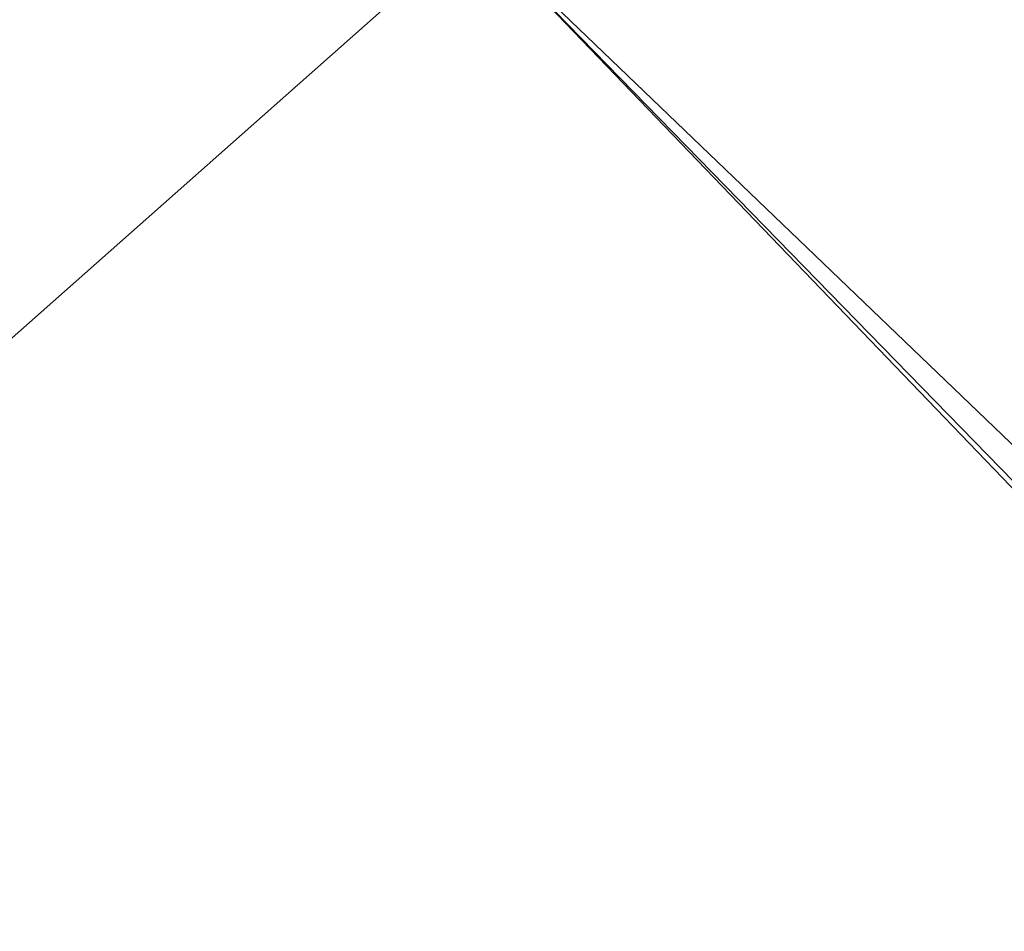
# Model space of a CAD drawing. Header units: millimetres. Extents: x -5 to 485, y -5 to 485.
# Tile 26 of 256: x 57.41619 to 57.42214, y 78.24756 to 78.25307. Entities that reach past the tile are written whole.
import ezdxf

# ---------------------------------------------------------------- set-up
doc = ezdxf.new("R2010")
doc.units = ezdxf.units.MM
doc.header["$LTSCALE"] = 25.4
doc.layers.get('0').update_dxf_attribs({"true_color": 0xff5454})

# ---------------------------------------------------------------- blocks, each defined once
blk = doc.blocks.new('AGNES-ROUND-LED-8205-8208-8187-8184.STL#2')
at = {"color": 18, "true_color": 0x000000}
mesh = blk.add_polyface(dxfattribs=at)
corners = [(44.9915237, 93.4744492, -33.8770561), (56.8709984, 77.7681885, -33.1450081), (44.4062958, 93.034668, -33.1450081), (57.4189415, 78.253624, -33.8770561)]
mesh.append_faces([[corners[k] for k in face] for face in [(0, 1, 2), (1, 0, 3)]], dxfattribs={"vtx0": -1, "color": 18})
mesh = blk.add_polyface(dxfattribs=at)
corners = [(58.1674423, 78.9167557, -34.1450081), (71.0308228, 64.0821609, -33.8770561), (57.4189415, 78.253624, -33.8770561), (71.7235489, 64.80336, -34.1450081)]
mesh.append_faces([[corners[k] for k in face] for face in [(0, 1, 2), (1, 0, 3)]], dxfattribs={"vtx0": -1, "color": 18})
mesh = blk.add_polyface(dxfattribs=at)
corners = [(71.1236267, 64.1787796, -32.6450043), (57.4189415, 78.253624, -32.1450081), (71.0308228, 64.0821609, -32.1450081), (57.5192261, 78.3424683, -32.6450043)]
mesh.append_faces([[corners[k] for k in face] for face in [(0, 1, 2), (1, 0, 3)]], dxfattribs={"vtx0": -1, "color": 18})
mesh = blk.add_polyface(dxfattribs=at)
corners = [(85.738884, 51.0519447, -9.1450052), (85.738884, 51.0519447, -32.1450081), (57.4189415, 78.253624, -9.1450052)]
mesh.append_faces([[corners[k] for k in face] for face in [(0, 1, 2)]], dxfattribs={"color": 18})
mesh = blk.add_polyface(dxfattribs=at)
corners = [(57.4189415, 78.253624, -9.1450052), (85.738884, 51.0519447, -32.1450081), (71.0308228, 64.0821609, -32.1450081)]
mesh.append_faces([[corners[k] for k in face] for face in [(0, 1, 2)]], dxfattribs={"color": 18})
mesh = blk.add_polyface(dxfattribs=at)
corners = [(57.4189415, 78.253624, -9.1450052), (71.0308228, 64.0821609, -32.1450081), (57.4189415, 78.253624, -32.1450081)]
mesh.append_faces([[corners[k] for k in face] for face in [(0, 1, 2)]], dxfattribs={"color": 18})

msp = doc.modelspace()

# ---------------------------------------------------------------- block references
at = {"color": 0}
msp.add_blockref('AGNES-ROUND-LED-8205-8208-8187-8184.STL#2', (0, 0), dxfattribs=at)

doc.saveas('drawing.dxf')
